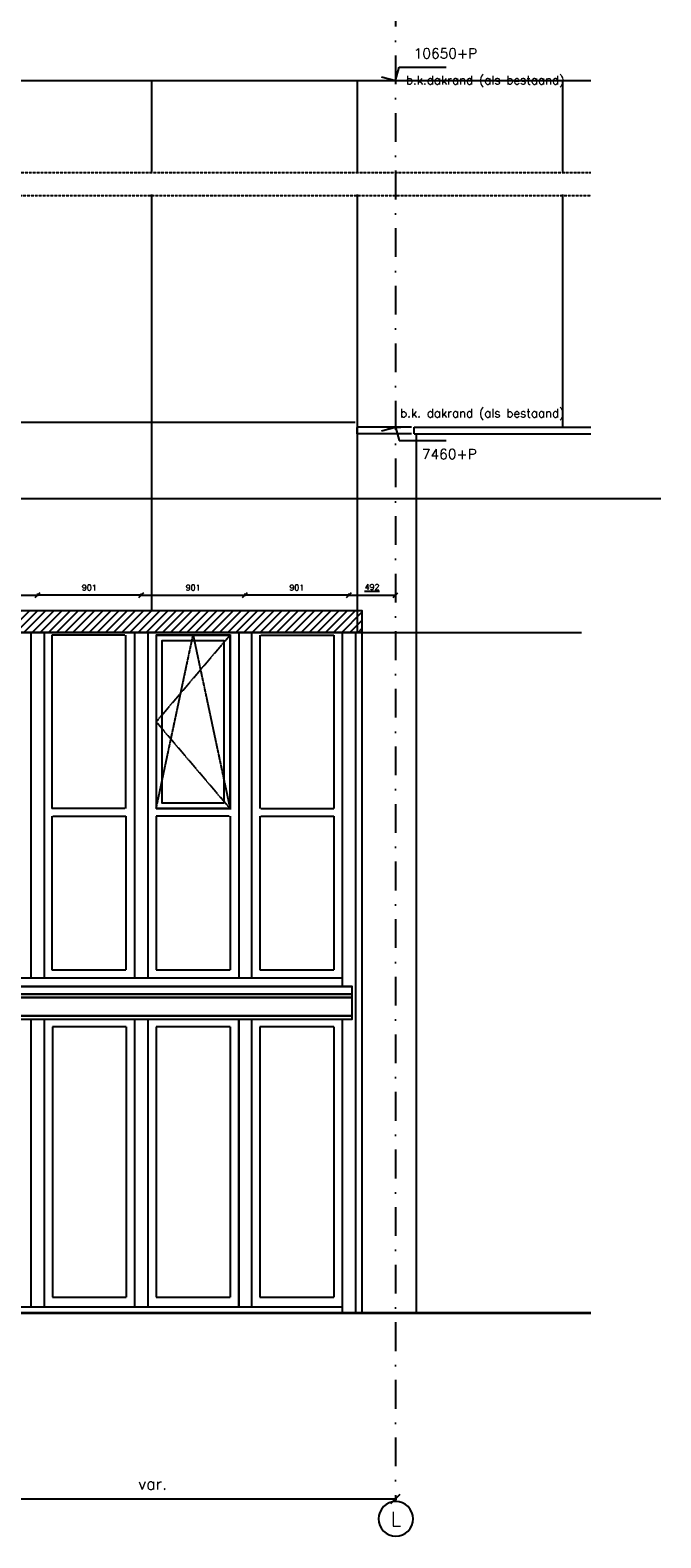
# Model space of a CAD drawing. Extents: x 0 to 297174, y -27731 to 163980.
# Tile 122 of 152: x 198695 to 204168, y 90439 to 103533. Entities that reach past the tile are written whole.
import ezdxf
from ezdxf.enums import TextEntityAlignment as Align

# ---------------------------------------------------------------- set-up
doc = ezdxf.new("R2010")
doc.units = 0
doc.header["$LTSCALE"] = 5
doc.header["$MEASUREMENT"] = 0
doc.header["$PDMODE"] = 3
doc.header["$PDSIZE"] = 0.1
for name, pattern in [('DASHDOT', [1, 0.5, -0.25, 0, -0.25]), ('DD1', [2.66667, 1.66667, -0.5, 0, -0.5]), ('HIDDEN', [0.375, 0.25, -0.125]), ('HIDDEN2', [0.1875, 0.125, -0.0625])]:
    doc.linetypes.add(name, pattern=pattern)
doc.layers.get('0').update_dxf_attribs({"linetype": 'CONTINUOUS'})
doc.layers.get('DEFPOINTS').update_dxf_attribs({"linetype": 'CONTINUOUS'})
for name, color, linetype in [('A--01A1_ACEER', 1, 'CONTINUOUS'), ('A--L$7A3-_STRAMIEN', 3, 'CONTINUOUS'), ('A--L11D5_GRONDWERK', 5, 'CONTINUOUS'), ('A--L21--', 3, 'CONTINUOUS'), ('A--L21DC1_BUITENWAND', 1, 'HIDDEN'), ('A--L21DC2_BUITENWAND', 2, 'HIDDEN2'), ('A--L27A2_DAKEN', 2, 'CONTINUOUS'), ('A--L31--', 2, 'CONTINUOUS'), ('A--L31A1_BUITENKOZIJN', 1, 'CONTINUOUS'), ('A--M$1A-_F123-', 1, 'CONTINUOUS'), ('A--M01A1_MAATVOERING', 1, 'CONTINUOUS'), ('A--M01B1_HOOGTE_MAATV', 1, 'CONTINUOUS'), ('A--T$7A-_STRAMIEN', 2, 'CONTINUOUS'), ('A--T01B2_HOOGTE_MAATV', 2, 'CONTINUOUS'), ('A--T01B3_HOOGTE_MAATV', 3, 'CONTINUOUS'), ('AL21-D3-_BUITENWAND', 3, 'CONTINUOUS'), ('STRAMIEN', 8, 'DD1')]:
    doc.layers.add(name, color=color, linetype=linetype)
doc.styles.add('ALFA-0_25', font='ROMANS')
doc.styles.add('HIEMSTRA', font='romans.shx')
doc.styles.add('HOOGTEXT', font='ROMANS.shx', dxfattribs={"height": 2.5})
doc.dimstyles.get("Standard").update_dxf_attribs({"dimscale": 50, "dimtxt": 2.5, "dimasz": 2, "dimexe": 0.3, "dimexo": 0.3, "dimgap": 2, "dimtad": 1, "dimdec": 0, "dimzin": 0, "dimdsep": 46, "dimtxsty": 'HIEMSTRA', "dimblk1": 'OBLIQUE', "dimblk2": 'OBLIQUE', "dimsah": 1, "dimcen": 0.09, "dimdle": 0.3, "dimclrd": 1, "dimclre": 1, "dimclrt": 2, "dimadec": 0, "dimazin": 0, "dimtfac": 1, "dimtdec": 4, "dimtix": 1, "dimtmove": 2, "dimatfit": 3, "dimldrblk": 'OBLIQUE', "dimfxl": 0, "dimtvp": 625, "dimtolj": 1, "dimtzin": 0, "dimarcsym": 0})

# ---------------------------------------------------------------- blocks, each defined once
blk = doc.blocks.new('_OBLIQUE')
at = {"color": 0, "linetype": 'ByBlock'}
blk.add_line((-0.5, -0.5), (0.5, 0.5), dxfattribs=at)
blk = doc.blocks.new('*D490')
at = {"layer": 'A--M$1A-_F123-', "color": 1, "linetype": 'Continuous', "lineweight": -2}
blk.add_line((197640, 90778), (201877, 90778), dxfattribs=at)
at = {"layer": 'DEFPOINTS', "color": 0, "linetype": 'Continuous'}
for p in [(197652, 90778), (201865, 90778), (201865, 90778)]:
    blk.add_point(p, dxfattribs=at)
at = {"layer": 'A--M$1A-_F123-', "color": 1, "linetype": 'Continuous', "lineweight": -2, "xscale": 80, "yscale": 80, "zscale": 80, "rotation": 180}
blk.add_blockref('_OBLIQUE', (197652, 90778), dxfattribs=at)
at = {"layer": 'A--M$1A-_F123-', "color": 1, "linetype": 'Continuous', "lineweight": -2, "xscale": 80, "yscale": 80, "zscale": 80}
blk.add_blockref('_OBLIQUE', (201865, 90778), dxfattribs=at)
at = {"layer": 'A--M$1A-_F123-', "color": 3, "linetype": 'Continuous', "insert": (199758, 90908), "char_height": 100, "attachment_point": 5, "style": 'HIEMSTRA'}
blk.add_mtext('\\A1;var.', dxfattribs=at)
blk = doc.blocks.new('HOOGTEP')
at = {"layer": 'A--M01A1_MAATVOERING'}
for p, q in [((-2.41, 0.65), (0, 0)), ((0, 0), (0.62, 2.33)), ((0.62, 2.33), (8.79, 2.33))]:
    blk.add_line(p, q, dxfattribs=at)
at = {"layer": 'A--M01B1_HOOGTE_MAATV'}
blk.add_line((-1.38, 0), (0.91, 0), dxfattribs=at)
at = {"layer": 'A--T01B2_HOOGTE_MAATV', "style": 'HOOGTEXT', "flags": 4}
blk.add_attdef('TEKST', (1.84, -0.67), '', height=1.5, dxfattribs=at)
at = {"layer": 'A--T01B3_HOOGTE_MAATV', "style": 'HOOGTEXT', "flags": 4}
blk.add_attdef('HOOGTE', (1.67, 3.82), '', height=1.75, dxfattribs=at)
blk = doc.blocks.new('*D501')
at = {"layer": 'A--M$1A-_F123-', "color": 1, "linetype": 'Continuous', "lineweight": -2}
for p, q in [((197852, 99093), (198764, 99093)), ((197858, 99107), (197858, 99087)), ((198758, 99107), (198758, 99087))]:
    blk.add_line(p, q, dxfattribs=at)
at = {"layer": 'DEFPOINTS', "color": 0, "linetype": 'Continuous'}
for p in [(197858, 99113), (198758, 99113), (198758, 99093)]:
    blk.add_point(p, dxfattribs=at)
at = {"layer": 'A--M$1A-_F123-', "color": 1, "linetype": 'Continuous', "lineweight": -2, "xscale": 40, "yscale": 40, "zscale": 40, "rotation": 180}
blk.add_blockref('_OBLIQUE', (197858, 99093), dxfattribs=at)
at = {"layer": 'A--M$1A-_F123-', "color": 1, "linetype": 'Continuous', "lineweight": -2, "xscale": 40, "yscale": 40, "zscale": 40}
blk.add_blockref('_OBLIQUE', (198758, 99093), dxfattribs=at)
at = {"layer": 'A--M$1A-_F123-', "color": 2, "linetype": 'Continuous', "insert": (198308, 99158), "char_height": 50, "attachment_point": 5, "style": 'HIEMSTRA'}
blk.add_mtext('\\A1;901', dxfattribs=at)
blk = doc.blocks.new('*D502')
at = {"layer": 'A--M$1A-_F123-', "color": 1, "linetype": 'Continuous', "lineweight": -2}
for p, q in [((199665, 99093), (198752, 99093)), ((198758, 99107), (198758, 99087)), ((199659, 99107), (199659, 99087))]:
    blk.add_line(p, q, dxfattribs=at)
at = {"layer": 'DEFPOINTS', "color": 0, "linetype": 'Continuous'}
for p in [(198758, 99113), (198758, 99093), (199659, 99113)]:
    blk.add_point(p, dxfattribs=at)
at = {"layer": 'A--M$1A-_F123-', "color": 1, "linetype": 'Continuous', "lineweight": -2, "xscale": 40, "yscale": 40, "zscale": 40, "rotation": 180}
blk.add_blockref('_OBLIQUE', (198758, 99093), dxfattribs=at)
at = {"layer": 'A--M$1A-_F123-', "color": 1, "linetype": 'Continuous', "lineweight": -2, "xscale": 40, "yscale": 40, "zscale": 40}
blk.add_blockref('_OBLIQUE', (199659, 99093), dxfattribs=at)
at = {"layer": 'A--M$1A-_F123-', "color": 2, "linetype": 'Continuous', "insert": (199208, 99158), "char_height": 50, "attachment_point": 5, "style": 'HIEMSTRA'}
blk.add_mtext('\\A1;901', dxfattribs=at)
blk = doc.blocks.new('*D503')
at = {"layer": 'A--M$1A-_F123-', "color": 1, "linetype": 'Continuous', "lineweight": -2}
for p, q in [((201466, 99093), (200553, 99093)), ((200559, 99107), (200559, 99087)), ((201460, 99107), (201460, 99087))]:
    blk.add_line(p, q, dxfattribs=at)
at = {"layer": 'DEFPOINTS', "color": 0, "linetype": 'Continuous'}
for p in [(200559, 99113), (200559, 99093), (201460, 99113)]:
    blk.add_point(p, dxfattribs=at)
at = {"layer": 'A--M$1A-_F123-', "color": 1, "linetype": 'Continuous', "lineweight": -2, "xscale": 40, "yscale": 40, "zscale": 40, "rotation": 180}
blk.add_blockref('_OBLIQUE', (200559, 99093), dxfattribs=at)
at = {"layer": 'A--M$1A-_F123-', "color": 1, "linetype": 'Continuous', "lineweight": -2, "xscale": 40, "yscale": 40, "zscale": 40}
blk.add_blockref('_OBLIQUE', (201460, 99093), dxfattribs=at)
at = {"layer": 'A--M$1A-_F123-', "color": 2, "linetype": 'Continuous', "insert": (201009, 99158), "char_height": 50, "attachment_point": 5, "style": 'HIEMSTRA'}
blk.add_mtext('\\A1;901', dxfattribs=at)
blk = doc.blocks.new('*D504')
at = {"layer": 'A--M$1A-_F123-', "color": 1, "linetype": 'Continuous', "lineweight": -2}
for p, q in [((199653, 99093), (200565, 99093)), ((199659, 99107), (199659, 99087)), ((200559, 99107), (200559, 99087))]:
    blk.add_line(p, q, dxfattribs=at)
at = {"layer": 'DEFPOINTS', "color": 0, "linetype": 'Continuous'}
for p in [(199659, 99113), (200559, 99113), (200559, 99093)]:
    blk.add_point(p, dxfattribs=at)
at = {"layer": 'A--M$1A-_F123-', "color": 1, "linetype": 'Continuous', "lineweight": -2, "xscale": 40, "yscale": 40, "zscale": 40, "rotation": 180}
blk.add_blockref('_OBLIQUE', (199659, 99093), dxfattribs=at)
at = {"layer": 'A--M$1A-_F123-', "color": 1, "linetype": 'Continuous', "lineweight": -2, "xscale": 40, "yscale": 40, "zscale": 40}
blk.add_blockref('_OBLIQUE', (200559, 99093), dxfattribs=at)
at = {"layer": 'A--M$1A-_F123-', "color": 2, "linetype": 'Continuous', "insert": (200109, 99158), "char_height": 50, "attachment_point": 5, "style": 'HIEMSTRA'}
blk.add_mtext('\\A1;901', dxfattribs=at)
blk = doc.blocks.new('*D505')
at = {"layer": 'A--M$1A-_F123-', "color": 1, "linetype": 'Continuous', "lineweight": -2}
blk.add_line((201454, 99093), (201871, 99093), dxfattribs=at)
at = {"layer": 'DEFPOINTS', "color": 0, "linetype": 'Continuous'}
for p in [(201460, 99093), (201865, 99093), (201865, 99093)]:
    blk.add_point(p, dxfattribs=at)
at = {"layer": 'A--M$1A-_F123-', "color": 1, "linetype": 'Continuous', "lineweight": -2, "xscale": 40, "yscale": 40, "zscale": 40, "rotation": 180}
blk.add_blockref('_OBLIQUE', (201460, 99093), dxfattribs=at)
at = {"layer": 'A--M$1A-_F123-', "color": 1, "linetype": 'Continuous', "lineweight": -2, "xscale": 40, "yscale": 40, "zscale": 40}
blk.add_blockref('_OBLIQUE', (201865, 99093), dxfattribs=at)
at = {"layer": 'A--M$1A-_F123-', "color": 2, "linetype": 'Continuous', "insert": (201662, 99163), "char_height": 50, "attachment_point": 5, "style": 'HIEMSTRA'}
blk.add_mtext('\\A1;\\L492', dxfattribs=at)

msp = doc.modelspace()

# ---------------------------------------------------------------- hatches: boundary and pattern name
at = {"layer": 'A--01A1_ACEER'}
h = msp.add_hatch(dxfattribs=at)
h.set_pattern_fill('ANSI31', color=256, scale=400, style=0)
h.paths.add_polyline_path([(194085.6, 98490.9), (194085.6, 98302.9), (201576.9, 98302.9), (201576.9, 98490.9)])
edge = h.paths.add_edge_path(flags=16)
edge.add_line((201576.9, 98490.9), (194085.6, 98490.9))

# ---------------------------------------------------------------- linework, layer by layer
at = {"layer": 'A--01A1_ACEER', "ltscale": 10}
for p, q in [((162632.5, 99465.9), (204168.1, 99465.9)), ((198883.5, 95372.2), (199524.1, 95372.2)), ((199789.8, 95372.2), (200430.4, 95372.2)), ((200689.1, 95372.2), (201329.7, 95372.2)), ((197661.6, 95302.2), (201402.9, 95302.2))]:
    msp.add_line(p, q, dxfattribs=at)
at = {"layer": 'A--01A1_ACEER'}
msp.add_line((194085.6, 98302.9), (203479.9, 98302.9), dxfattribs=at)
at = {"layer": 'A--01A1_ACEER', "color": 4, "ltscale": 10}
for p, q in [((194085, 95227.3), (201489.9, 95227.3)), ((194085, 94942.9), (201489.9, 94942.9))]:
    msp.add_line(p, q, dxfattribs=at)
at = {"layer": 'A--01A1_ACEER', "color": 2, "ltscale": 10}
for points in [[(194085, 95162.3), (201489.9, 95162.3), (201489.9, 95227.3), (194085, 95227.3)], [(194085, 94971.6), (201489.9, 94971.6), (201489.9, 95130.7), (194085, 95130.7)]]:
    msp.add_lwpolyline(points, close=True, dxfattribs=at)
at = {"layer": 'A--01A1_ACEER', "ltscale": 10}
for points in [[(194085, 95130.7), (201489.9, 95130.7), (201489.9, 95162.3), (194085, 95162.3)], [(194085, 94942.9), (201489.9, 94942.9), (201489.9, 94971.6), (194085, 94971.6)]]:
    msp.add_lwpolyline(points, close=True, dxfattribs=at)
at = {"layer": 'A--L$7A3-_STRAMIEN', "linetype": 'Continuous', "extrusion": (0, 0, -1)}
msp.add_ellipse((201868.4, 90604.1), major_axis=(-106.1, 106.1), ratio=1, dxfattribs=at)
at = {"layer": 'A--L11D5_GRONDWERK'}
for p, q in [((194043.7, 92395.9), (203561, 92395.9)), ((194043.7, 92392.9), (203561, 92392.9)), ((194043.7, 92389.9), (203561, 92389.9))]:
    msp.add_line(p, q, dxfattribs=at)
at = {"layer": 'A--L21--'}
msp.add_line((202047, 92392.9), (202047, 100025.9), dxfattribs=at)
at = {"layer": 'A--L21DC1_BUITENWAND'}
for p, q in [((194152, 103095.9), (203561, 103095.9)), ((199751.4, 102305.9), (199751.4, 103095.9)), ((201534.6, 102305.9), (201534.6, 103095.9)), ((203317.9, 102305.9), (203317.9, 103095.9)), ((199751.4, 98490.9), (199751.4, 102105.9)), ((201534.6, 98302.9), (201534.6, 102105.9)), ((203317.9, 100085.9), (203317.9, 102105.9)), ((202004, 100085.9), (201534.1, 100085.9)), ((201534.1, 100025.9), (201534.1, 100085.9)), ((202004, 100025.9), (201534.1, 100025.9))]:
    msp.add_line(p, q, dxfattribs=at)
at = {"layer": 'A--L21DC1_BUITENWAND', "color": 5}
msp.add_line((201515, 100125.9), (194158, 100125.9), dxfattribs=at)
at = {"layer": 'A--L21DC2_BUITENWAND'}
for p, q in [((194152, 102295.9), (203561, 102295.9)), ((194145, 102095.9), (203561, 102095.9))]:
    msp.add_line(p, q, dxfattribs=at)
at = {"layer": 'A--L27A2_DAKEN'}
for p, q in [((202027, 100085.9), (203561, 100085.9)), ((202027, 100025.9), (202027, 100085.9)), ((202027, 100025.9), (203561, 100025.9))]:
    msp.add_line(p, q, dxfattribs=at)
at = {"layer": 'A--L31--'}
for p, q in [((198701.1, 98302.9), (198701.1, 95302.2)), ((198815.1, 98302.9), (198815.1, 95302.2)), ((199601.6, 98302.9), (199601.6, 95302.2)), ((199715.6, 98302.9), (199715.6, 95302.2)), ((200504.4, 98302.9), (200504.4, 95302.2)), ((200616.1, 98302.9), (200616.1, 95302.2)), ((201402.9, 98302.9), (201402.9, 95302.2)), ((201516.9, 98302.9), (201516.9, 92395.9)), ((201576.9, 92395.9), (201576.9, 98302.9)), ((198701.1, 94942.9), (198701.1, 92445.9)), ((198815.1, 94942.9), (198815.1, 92445.9)), ((199601.6, 94942.9), (199601.6, 92445.9)), ((199715.6, 94942.9), (199715.6, 92445.9)), ((200504.4, 94942.9), (200504.4, 92445.9)), ((200616.1, 94942.9), (200616.1, 92445.9)), ((201402.9, 94942.9), (201402.9, 92395.9))]:
    msp.add_line(p, q, dxfattribs=at)
at = {"layer": 'A--L31--', "color": 1, "linetype": 'HIDDEN'}
for points in [[(200429.2, 98278.9), (199788.6, 97525.9), (200429.2, 96772.9)], [(199788.6, 96772.9), (200108.9, 98278.9), (200429.2, 96772.9)]]:
    msp.add_lwpolyline(points, dxfattribs=at)
at = {"layer": 'A--L31A1_BUITENKOZIJN'}
for p, q in [((198882.9, 98278.9), (198882.9, 96772.9)), ((199515.8, 98278.9), (198882.9, 98278.9)), ((199523.4, 98278.9), (199523.4, 96772.9)), ((199788.6, 98278.9), (199788.6, 96772.9)), ((199789.8, 98278.9), (199789.8, 96772.9)), ((200422.7, 98278.9), (199789.8, 98278.9)), ((199797.4, 98278.9), (200438, 98278.9)), ((200429.2, 98278.9), (200429.2, 96772.9)), ((200430.4, 98278.9), (200430.4, 96772.9)), ((200689.1, 98278.9), (200689.1, 96772.9)), ((200696.7, 98278.9), (201329.7, 98278.9)), ((201329.7, 98278.9), (201329.7, 96772.9)), ((201402.6, 98302.9), (201402.6, 95227.3)), ((199515.8, 96772.9), (198882.9, 96772.9)), ((200422.7, 96772.9), (199789.8, 96772.9)), ((199797.4, 96772.9), (200438, 96772.9)), ((200696.7, 96772.9), (201329.7, 96772.9)), ((198883.5, 96705.9), (198883.5, 95372.2)), ((198891.1, 96705.9), (199524.1, 96705.9)), ((199524.1, 96705.9), (199524.1, 95372.2)), ((199789.8, 96705.9), (199789.8, 95372.2)), ((200422.7, 96705.9), (199789.8, 96705.9)), ((200430.4, 96705.9), (200430.4, 95372.2)), ((200689.1, 96705.9), (200689.1, 95372.2)), ((200696.7, 96705.9), (201329.7, 96705.9)), ((201329.7, 96705.9), (201329.7, 95372.2)), ((199566.4, 94970.9), (198806.8, 94970.9)), ((200496.8, 94970.9), (199737.2, 94970.9)), ((200503.3, 94942.9), (200503.3, 92445.9)), ((201388.4, 94970.9), (200628.9, 94970.9)), ((201402.6, 94942.9), (201402.6, 92445.9)), ((198888.1, 94875.9), (198888.1, 92530.9)), ((199528.7, 94875.9), (198888.1, 94875.9)), ((199528.7, 94875.9), (199528.7, 92530.9)), ((199788.6, 94875.9), (199788.6, 92530.9)), ((200429.2, 94875.9), (199788.6, 94875.9)), ((200429.2, 94875.9), (200429.2, 92530.9)), ((201329.7, 94875.9), (200689.1, 94875.9)), ((200689.1, 94875.9), (200689.1, 92530.9)), ((201329.7, 94875.9), (201329.7, 92530.9)), ((193545, 92445.9), (201402.6, 92445.9)), ((198888.1, 92530.9), (199528.7, 92530.9)), ((199788.6, 92530.9), (200429.2, 92530.9)), ((200689.1, 92530.9), (201329.7, 92530.9))]:
    msp.add_line(p, q, dxfattribs=at)
msp.add_lwpolyline([(199788.6, 96772.9), (200429.2, 96772.9), (200429.2, 98278.9), (199788.6, 98278.9)], close=True, dxfattribs=at)
at = {"layer": 'A--L31A1_BUITENKOZIJN', "elevation": 0.1}
msp.add_lwpolyline([(200379.2, 96822.9), (200379.2, 98228.9), (199838.6, 98228.9), (199838.6, 96822.9)], close=True, dxfattribs=at)
at = {"layer": 'AL21-D3-_BUITENWAND', "color": 5}
msp.add_lwpolyline([(194085.6, 98490.9), (194085.6, 98302.9), (201576.9, 98302.9), (201576.9, 98490.9)], close=True, dxfattribs=at)
at = {"layer": 'STRAMIEN', "linetype": 'DASHDOT', "ltscale": 100}
msp.add_line((201864.9, 110314.8), (201864.9, 90754.1), dxfattribs=at)
at = {"layer": 'STRAMIEN', "color": 5, "linetype": 'Continuous', "ltscale": 100}
for p, q in [((201576.9, 98490.9), (194085.6, 98490.9)), ((201576.9, 98302.9), (194085.6, 98302.9))]:
    msp.add_line(p, q, dxfattribs=at)

# ---------------------------------------------------------------- block references
ref = msp.add_blockref('HOOGTEP', (201864.9, 103095.9), dxfattribs=dict(xscale=50, yscale=50, zscale=50))
ref.add_attrib('TEKST', 'b.k.dakrand (als bestaand)', (201956.9, 103062.3), dxfattribs={"layer": 'A--T01B2_HOOGTE_MAATV', "height": 75, "style": 'HOOGTEXT', "flags": 4})
ref.add_attrib('HOOGTE', '10650+P', (202023.6, 103286.9), dxfattribs={"layer": 'A--T01B3_HOOGTE_MAATV', "height": 87.5, "style": 'HOOGTEXT', "flags": 4})
ref = msp.add_blockref('HOOGTEP', (201864.9, 100085.9), dxfattribs=dict(xscale=-50, yscale=50, zscale=50, rotation=180))
ref.add_attrib('TEKST', 'b.k. dakrand (als bestaand)', (201905.7, 100169.9), dxfattribs={"layer": 'A--T01B2_HOOGTE_MAATV', "height": 75, "style": 'HOOGTEXT', "flags": 4})
ref.add_attrib('HOOGTE', '7460+P', (202094.4, 99807.4), dxfattribs={"layer": 'A--T01B3_HOOGTE_MAATV', "height": 87.5, "style": 'HOOGTEXT', "flags": 4})

# ---------------------------------------------------------------- texts
at = {"layer": 'A--T$7A-_STRAMIEN', "style": 'ALFA-0_25'}
msp.add_text('L', height=125, dxfattribs=at).set_placement((201868.4, 90604.1), align=Align.MIDDLE_CENTER)

# ---------------------------------------------------------------- dimensions: what is measured, and where the dimension line sits
at = {"layer": 'A--M$1A-_F123-', "linetype": 'Continuous'}
for base, p1, p2, picture, middle in [((198758.1263546, 98627.0155718), (197857.6263546, 98646.5146749), (198758.1263546, 98646.5146749), '*D501', (198307.8763546, 98692.0155718)), ((198758.1263546, 98627.0155718), (199658.6263546, 98646.5146749), (198758.1263546, 98646.5146749), '*D502', (199208.3763546, 98692.0155718)), ((200559.1263546, 98627.0155718), (199658.6263546, 98646.5146749), (200559.1263546, 98646.5146749), '*D504', (200108.8763546, 98692.0155718)), ((200559.1263546, 98627.0155718), (201459.6263546, 98646.5146749), (200559.1263546, 98646.5146749), '*D503', (201009.3763546, 98692.0155718))]:
    dim = msp.add_linear_dim(base=base, p1=p1, p2=p2, dimstyle='Standard', override={"dimscale": 20}, dxfattribs=at)
    dim.commit()
    dim.dimension.update_dxf_attribs({"geometry": picture, "text_midpoint": middle, "insert": (0, -466.1623063)})
dim = msp.add_linear_dim(base=(201864.9, 98627), p1=(201459.6, 98627), p2=(201864.9, 98627), text='%%u492', dimstyle='Standard', override={"dimscale": 20}, dxfattribs=at)
dim.commit()
dim.dimension.update_dxf_attribs({"geometry": '*D505', "text_midpoint": (201662.3, 98697), "insert": (0, -466.2)})
dim = msp.add_linear_dim(base=(201864.9, 90777.7), p1=(197651.6, 90777.7), p2=(201864.9, 90777.7), text='var.', dimstyle='Standard', override={"dimscale": 40, "dimclrt": 3}, dxfattribs=at)
dim.commit()
dim.dimension.update_dxf_attribs({"geometry": '*D490', "text_midpoint": (199758.3, 90907.7)})

doc.saveas('drawing.dxf')
